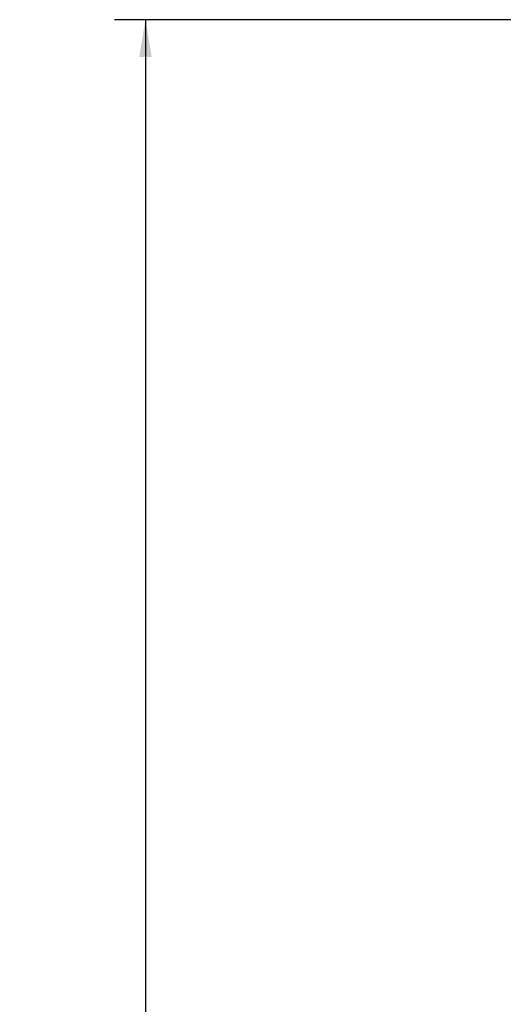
# Model space of a CAD drawing. Header units: millimetres. Extents: x 0 to 1189, y 0 to 841.
# Tile 14 of 33: x 365 to 404, y 466 to 546. Entities that reach past the tile are written whole.
import ezdxf
from ezdxf.enums import TextEntityAlignment as Align

# ---------------------------------------------------------------- set-up
doc = ezdxf.new("R2010")
doc.units = ezdxf.units.MM
doc.header["$LTSCALE"] = 65.395
doc.layers.get('0').update_dxf_attribs({"linetype": 'CONTINUOUS'})
doc.layers.add('51__DRAFT_DIMS', color=7, linetype='CONTINUOUS')
doc.styles.get("Standard").update_dxf_attribs({"font": 'simfang.ttf'})
doc.dimstyles.new('DIMSTYLE_1', dxfattribs={"dimtxt": 8, "dimasz": 3, "dimexe": 2.5, "dimexo": 0.5, "dimgap": 2, "dimtad": 1, "dimdsep": 46, "dimtxsty": 'STANDARD', "dimblk": '_FILLED', "dimblk1": '_FILLED', "dimblk2": '_FILLED', "dimcen": 0.09, "dimclrt": 3, "dimazin": 2, "dimtp": 0.5, "dimtm": 0.5, "dimtfac": 1, "dimtofl": 0, "dimtmove": 0, "dimatfit": 3, "dimldrblk": '_FILLED', "dimfxl": 1, "dimtolj": 1, "dimarcsym": 0})

# ---------------------------------------------------------------- blocks, each defined once
blk = doc.blocks.new('_FILLED')
at = {"color": 0, "linetype": 'ByBlock'}
blk.add_solid([(0, 0), (-1, 0.167), (-1, -0.167)], dxfattribs=at)
blk = doc.blocks.new('*D1')
at = {"layer": '51__DRAFT_DIMS', "color": 4}
for p, q in [((407.123, 545.537), (372.473, 545.537)), ((374.973, 545.537), (374.973, 445.537)), ((374.973, 345.537), (374.973, 445.537)), ((407.123, 345.537), (372.473, 345.537))]:
    blk.add_line(p, q, dxfattribs=at)
at = {"layer": '51__DRAFT_DIMS', "color": 4, "xscale": 3, "yscale": 3, "zscale": 3}
for p, rotation in [((374.973, 545.537), 90), ((374.973, 345.537), 270)]:
    blk.add_blockref('_FILLED', p, dxfattribs=dict(at, rotation=rotation))
at = {"layer": '51__DRAFT_DIMS', "color": 3}
blk.add_text('200', height=8, rotation=90, dxfattribs=at).set_placement((372.973, 445.537), align=Align.CENTER)

msp = doc.modelspace()

# ---------------------------------------------------------------- dimensions: what is measured, and where the dimension line sits
at = {"layer": '51__DRAFT_DIMS', "color": 4}
dim = msp.add_linear_dim(base=(374.973, 345.537), p1=(407.623, 545.537), p2=(407.623, 345.537), angle=270, dimstyle='DIMSTYLE_1', dxfattribs=at)
dim.commit()
dim.dimension.update_dxf_attribs({"geometry": '*D1', "text_midpoint": (374.973, 445.458), "dimtype": 160})

doc.saveas('drawing.dxf')
